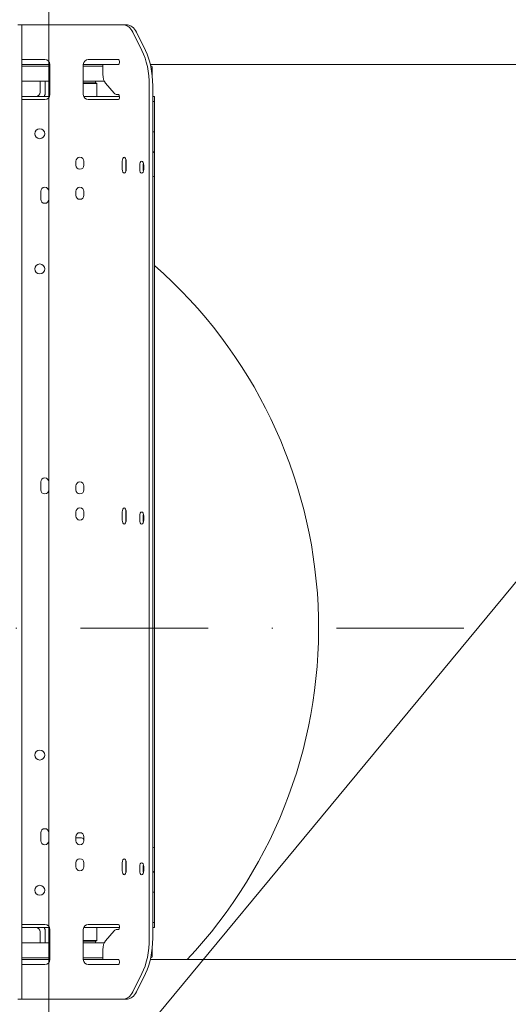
# Model space of a CAD drawing. Header units: centimetres. Extents: x -1436 to 1974, y -887 to 4352.
# Tile 28 of 105: x 157 to 206, y 2611 to 2709. Entities that reach past the tile are written whole.
import ezdxf

# ---------------------------------------------------------------- set-up
doc = ezdxf.new("R2010")
doc.units = ezdxf.units.CM
doc.header["$MEASUREMENT"] = 0
doc.linetypes.add('DASHDOT', pattern=[25.4, 12.7, -6.35, 0, -6.35])
doc.layers.add('00 - nowa technologia myjni_Nr_pióra__246', color=7, linetype='Continuous', lineweight=20, true_color=0x1db3b3)
for name, color, linetype in [('299-A Wymiary Opisy', 7, 'Continuous'), ('420-K Ściany', 7, 'Continuous'), ('Nowe_Drzwi Archicad', 7, 'Continuous')]:
    doc.layers.add(name, color=color, linetype=linetype)
doc.layers.add('299-A Wymiary Opisy_Nr_pióra__11', color=7, linetype='Continuous', lineweight=0)
doc.layers.add('Nowe_Drzwi Archicad_Nr_pióra__135', color=5, linetype='Continuous', lineweight=20)
doc.styles.add('STYL_AUTOMATYCZNY_1', font='arial.ttf')
doc.dimstyles.new('STYL_AUTOMATYCZNY__1', dxfattribs={"dimtxt": 13, "dimasz": 7.6, "dimexe": 0.18, "dimexo": 0.0625, "dimgap": 0, "dimtad": 1, "dimdec": 0, "dimzin": 0, "dimdsep": 46, "dimtxsty": 'STYL_AUTOMATYCZNY_1', "dimblk": 'ARROWHEAD_2', "dimblk1": 'ARROWHEAD_2', "dimblk2": 'ARROWHEAD_2', "dimcen": 0.09, "dimclrd": 7, "dimclre": 7, "dimclrt": 7, "dimadec": 0, "dimazin": 0, "dimtfac": 1, "dimtdec": 4, "dimtmove": 0, "dimatfit": 3, "dimfxl": 0, "dimtolj": 1, "dimtzin": 0, "dimarcsym": 0})

# ---------------------------------------------------------------- blocks, each defined once
blk = doc.blocks.new('Drzwi garażowe_ segmentowe[5]_1')
at = {"layer": 'Nowe_Drzwi Archicad_Nr_pióra__135', "color": 5, "linetype": 'Continuous', "lineweight": 20}
for p, q in [((159.879, 2596.651), (159.879, 3006.641)), ((498.879, 3006.641), (159.879, 2596.651))]:
    blk.add_line(p, q, dxfattribs=at)
blk = doc.blocks.new('Ściana_11_1', base_point=(621.379, 3006.651))
at = {"layer": 'Nowe_Drzwi Archicad', "color": 5, "linetype": 'Continuous', "lineweight": 20}
blk.add_blockref('Drzwi garażowe_ segmentowe[5]_1', (0, 0), dxfattribs=at)
blk = doc.blocks.new('*D80')
at = {"layer": '299-A Wymiary Opisy_Nr_pióra__11', "color": 7, "linetype": 'Continuous', "lineweight": 0}
for p, q in [((62.397, 2870.081), (62.379, 2855.081)), ((621.207, 2869.379), (621.188, 2854.379)), ((65.281, 2867.577), (59.495, 2857.584)), ((618.304, 2856.882), (624.09, 2866.875)), ((62.388, 2862.581), (57.498, 2862.587)), ((621.197, 2861.879), (62.388, 2862.581)), ((626.087, 2861.873), (621.197, 2861.879))]:
    blk.add_line(p, q, dxfattribs=at)
at = {"layer": '299-A Wymiary Opisy_Nr_pióra__11', "color": 7, "lineweight": 0, "insert": (326.923, 2864.848), "char_height": 13, "attachment_point": 7, "rotation": 359.92802, "style": 'STYL_AUTOMATYCZNY_1'}
blk.add_mtext('\\A1;{\\pql;\\fArial|b0|i0|c238|p0;\\W1.000000;559}', dxfattribs=at)
blk = doc.blocks.new('ARROWHEAD_2')
at = {"color": 0, "linetype": 'Continuous', "lineweight": 0}
for p, q in [((-0.378, -0.655), (0.378, 0.655)), ((0, 0), (-1, 0))]:
    blk.add_line(p, q, dxfattribs=at)

msp = doc.modelspace()

# ---------------------------------------------------------------- linework, layer by layer
at = {"layer": '00 - nowa technologia myjni_Nr_pióra__246', "color": 132, "linetype": 'Continuous', "lineweight": 20, "true_color": 0x1db3b3}
for p, q in [((157.169, 2708.526), (156.769, 2708.526)), ((157.569, 2708.526), (157.169, 2708.526)), ((157.169, 2706.026), (157.169, 2708.526)), ((157.569, 2708.526), (166.307, 2708.526)), ((166.653, 2708.526), (166.307, 2708.526)), ((166.653, 2708.526), (167.368, 2708.526)), ((167.715, 2708.526), (167.369, 2708.526)), ((169.154, 2705.99), (168.252, 2707.793)), ((169.5, 2705.99), (168.599, 2707.793)), ((157.169, 2706.026), (157.169, 2613.826)), ((157.169, 2705.076), (157.569, 2705.076)), ((157.569, 2705.076), (159.469, 2705.076)), ((166.307, 2705.076), (163.807, 2705.076)), ((166.307, 2705.076), (166.653, 2705.076)), ((166.653, 2705.076), (166.803, 2705.076)), ((166.903, 2704.876), (166.903, 2704.776)), ((157.169, 2704.575), (159.969, 2704.575)), ((157.169, 2704.426), (158.751, 2704.426)), ((158.751, 2704.426), (159.969, 2704.426)), ((159.969, 2701.576), (159.969, 2704.575)), ((163.307, 2704.575), (165.729, 2704.575)), ((163.307, 2704.575), (163.307, 2701.576)), ((163.307, 2704.426), (165.267, 2704.426)), ((166.803, 2704.575), (165.267, 2704.575)), ((165.267, 2703.596), (165.267, 2704.575)), ((169.996, 2704.575), (317.469, 2704.575)), ((170.03, 2704.426), (170.069, 2704.426)), ((170.168, 2703.579), (170.168, 2704.326)), ((157.169, 2702.926), (158.751, 2702.926)), ((158.751, 2702.926), (159.969, 2702.926)), ((159.019, 2701.815), (159.019, 2702.926)), ((159.518, 2702.926), (159.518, 2701.815)), ((163.307, 2702.926), (165.397, 2702.926)), ((163.416, 2702.926), (163.307, 2702.926)), ((163.425, 2702.906), (163.307, 2702.906)), ((164.498, 2702.926), (163.416, 2702.926)), ((164.518, 2702.906), (163.425, 2702.906)), ((164.498, 2702.926), (164.518, 2702.906)), ((164.518, 2702.906), (164.518, 2702.746)), ((163.425, 2702.746), (163.307, 2702.746)), ((163.307, 2702.725), (164.619, 2702.725)), ((163.307, 2702.675), (164.669, 2702.675)), ((164.518, 2702.746), (163.425, 2702.746)), ((164.498, 2702.725), (164.518, 2702.746)), ((164.619, 2702.725), (164.669, 2702.675)), ((164.669, 2701.376), (164.669, 2702.675)), ((165.517, 2702.73), (166.401, 2701.71)), ((169.886, 2702.454), (169.886, 2617.396)), ((170.233, 2702.454), (170.233, 2617.396)), ((157.168, 2701.376), (159.927, 2701.376)), ((157.169, 2701.076), (157.569, 2701.076)), ((157.569, 2701.076), (159.469, 2701.076)), ((163.348, 2701.376), (166.903, 2701.376)), ((163.807, 2701.076), (166.307, 2701.076)), ((166.307, 2701.076), (166.653, 2701.076)), ((166.651, 2701.576), (166.803, 2701.576)), ((166.653, 2701.076), (166.803, 2701.076)), ((166.903, 2701.376), (166.903, 2701.276)), ((170.233, 2701.376), (170.419, 2701.376)), ((170.419, 2700.876), (170.419, 2701.376)), ((170.233, 2700.876), (170.419, 2700.876)), ((170.419, 2700.676), (170.419, 2700.876)), ((170.419, 2698.876), (170.419, 2700.676)), ((170.419, 2697.876), (170.419, 2698.876)), ((170.233, 2697.876), (170.419, 2697.876)), ((170.419, 2697.675), (170.419, 2697.876)), ((170.419, 2622.176), (170.419, 2697.675)), ((170.419, 2695.676), (170.419, 2693.576)), ((162.569, 2694.525), (162.569, 2694.926)), ((163.369, 2694.525), (163.369, 2694.926)), ((167.186, 2694.126), (167.186, 2694.926)), ((167.533, 2694.126), (167.533, 2694.926)), ((167.586, 2694.126), (167.586, 2694.926)), ((168.936, 2694.126), (168.936, 2694.525)), ((169.283, 2694.126), (169.283, 2694.525)), ((169.336, 2694.126), (169.336, 2694.525)), ((159.068, 2691.126), (159.068, 2691.926)), ((159.868, 2691.126), (159.868, 2691.926)), ((162.569, 2691.526), (162.569, 2691.926)), ((163.369, 2691.526), (163.369, 2691.926)), ((159.068, 2662.126), (159.068, 2662.926)), ((159.868, 2662.126), (159.868, 2662.926)), ((162.569, 2662.126), (162.569, 2662.526)), ((163.369, 2662.126), (163.369, 2662.526)), ((162.569, 2659.525), (162.569, 2659.926)), ((163.369, 2659.525), (163.369, 2659.926)), ((167.186, 2659.126), (167.186, 2659.926)), ((167.533, 2659.126), (167.533, 2659.926)), ((167.586, 2659.126), (167.586, 2659.926)), ((168.936, 2659.126), (168.936, 2659.525)), ((169.283, 2659.126), (169.283, 2659.525)), ((169.336, 2659.126), (169.336, 2659.525)), ((159.068, 2627.126), (159.068, 2627.926)), ((159.868, 2627.126), (159.868, 2627.926)), ((162.569, 2627.126), (162.569, 2627.526)), ((163.019, 2627.426), (162.569, 2627.426)), ((162.971, 2627.926), (162.966, 2627.926)), ((163.369, 2627.126), (163.369, 2627.526)), ((170.419, 2624.176), (170.419, 2626.276)), ((162.569, 2624.525), (162.569, 2624.926)), ((163.369, 2624.525), (163.369, 2624.926)), ((167.186, 2624.126), (167.186, 2624.926)), ((167.533, 2624.126), (167.533, 2624.926)), ((167.586, 2624.126), (167.586, 2624.926)), ((168.936, 2624.126), (168.936, 2624.525)), ((169.283, 2624.126), (169.283, 2624.525)), ((169.336, 2624.126), (169.336, 2624.525)), ((170.233, 2621.976), (170.419, 2621.976)), ((170.419, 2621.976), (170.419, 2622.176)), ((170.419, 2620.976), (170.419, 2621.976)), ((170.419, 2620.976), (170.419, 2619.176)), ((159.927, 2618.476), (157.168, 2618.476)), ((157.169, 2618.776), (157.569, 2618.776)), ((157.569, 2618.776), (159.469, 2618.776)), ((166.903, 2618.476), (163.348, 2618.476)), ((164.669, 2618.476), (163.348, 2618.476)), ((166.307, 2618.776), (163.807, 2618.776)), ((164.669, 2618.476), (164.669, 2617.176)), ((166.307, 2618.776), (166.653, 2618.776)), ((166.653, 2618.776), (166.803, 2618.776)), ((166.903, 2618.476), (166.903, 2618.576)), ((170.233, 2618.975), (170.419, 2618.975)), ((170.233, 2618.975), (170.419, 2618.975)), ((170.233, 2618.476), (170.419, 2618.476)), ((170.419, 2618.975), (170.419, 2619.176)), ((170.419, 2618.975), (170.419, 2618.476)), ((159.019, 2618.036), (159.019, 2616.926)), ((159.518, 2616.926), (159.518, 2618.036)), ((159.969, 2615.276), (159.969, 2618.275)), ((163.307, 2618.275), (163.307, 2615.276)), ((166.401, 2618.142), (165.517, 2617.121)), ((166.803, 2618.275), (166.651, 2618.275)), ((159.969, 2616.926), (157.169, 2616.926)), ((164.669, 2617.176), (163.307, 2617.176)), ((164.619, 2617.126), (163.307, 2617.126)), ((163.307, 2617.126), (164.498, 2617.126)), ((163.307, 2617.106), (164.518, 2617.106)), ((163.307, 2616.945), (164.518, 2616.945)), ((165.397, 2616.926), (163.307, 2616.926)), ((164.498, 2617.126), (164.518, 2617.106)), ((164.498, 2616.926), (164.518, 2616.945)), ((164.518, 2616.945), (164.518, 2617.106)), ((164.619, 2617.126), (164.669, 2617.176)), ((159.969, 2615.426), (157.169, 2615.426)), ((165.267, 2615.426), (163.307, 2615.426)), ((165.267, 2615.276), (165.267, 2616.255)), ((170.069, 2615.426), (170.03, 2615.426)), ((170.168, 2616.272), (170.168, 2615.526)), ((157.169, 2615.276), (159.969, 2615.276)), ((157.169, 2614.776), (157.569, 2614.776)), ((157.569, 2614.776), (159.469, 2614.776)), ((163.307, 2615.276), (166.803, 2615.276)), ((163.807, 2614.776), (166.307, 2614.776)), ((165.729, 2615.276), (166.803, 2615.276)), ((166.307, 2614.776), (166.653, 2614.776)), ((166.653, 2614.776), (166.803, 2614.776)), ((166.903, 2614.976), (166.903, 2615.076)), ((169.996, 2615.276), (317.469, 2615.276)), ((157.169, 2611.326), (157.169, 2613.826)), ((168.252, 2612.058), (169.154, 2613.861)), ((168.599, 2612.058), (169.5, 2613.861)), ((156.769, 2611.326), (157.169, 2611.326)), ((157.169, 2611.326), (157.569, 2611.326)), ((166.307, 2611.326), (157.569, 2611.326)), ((166.307, 2611.326), (166.653, 2611.326)), ((167.368, 2611.326), (166.653, 2611.326)), ((167.715, 2611.326), (167.368, 2611.326))]:
    msp.add_line(p, q, dxfattribs=at)
at = {"layer": '00 - nowa technologia myjni_Nr_pióra__246', "color": 132, "linetype": 'DASHDOT', "lineweight": 20, "true_color": 0x1db3b3}
msp.add_line((201.243, 2648.325), (75.793, 2648.325), dxfattribs=at)
at = {"layer": '00 - nowa technologia myjni_Nr_pióra__246', "color": 132, "linetype": 'Continuous', "lineweight": 20, "true_color": 0x1db3b3}
for centre in [(158.969, 2697.675), (158.969, 2684.176), (158.969, 2635.676), (158.969, 2622.176)]:
    msp.add_circle(centre, 0.5, dxfattribs=at)
for centre, radius, start, end in [((159.469, 2704.575), 0.5, 0, 90), ((163.807, 2704.575), 0.5, 90, 180), ((170.069, 2704.326), 0.1, 0, 90), ((158.578, 2701.815), 0.44, 270.42248, 0), ((158.578, 2701.815), 0.94, 332.09076, 0), ((159.469, 2701.576), 0.5, 270, 0), ((163.807, 2701.576), 0.5, 180, 270), ((162.968, 2694.926), 0.4, 0, 180), ((170.219, 2695.676), 0.2, 0, 85.96028), ((162.968, 2694.525), 0.4, 180, 0), ((170.219, 2693.576), 0.2, 274.03972, 0), ((159.469, 2691.926), 0.4, 0, 180), ((162.968, 2691.926), 0.4, 0, 180), ((159.469, 2691.126), 0.4, 180, 0), ((162.968, 2691.526), 0.4, 180, 0), ((138.519, 2648.325), 48.25, 316.76651, 48.61319), ((159.469, 2662.926), 0.4, 0, 180), ((162.968, 2662.526), 0.4, 0, 180), ((159.469, 2662.126), 0.4, 180, 0), ((162.968, 2662.126), 0.4, 180, 0), ((162.968, 2659.926), 0.4, 0, 180), ((162.968, 2659.525), 0.4, 180, 0), ((159.469, 2627.926), 0.4, 0, 180), ((162.968, 2627.526), 0.4, 0, 180), ((163.019, 2626.976), 0.45, 38.94407, 90), ((159.469, 2627.126), 0.4, 180, 0), ((162.968, 2627.126), 0.4, 180, 0), ((170.219, 2626.276), 0.2, 0, 85.96028), ((162.968, 2624.926), 0.4, 0, 180), ((162.968, 2624.525), 0.4, 180, 0), ((170.219, 2624.176), 0.2, 274.03972, 0), ((158.578, 2618.036), 0.44, 0, 90), ((158.578, 2618.036), 0.94, 0, 27.91089), ((159.469, 2618.275), 0.5, 0, 90), ((163.807, 2618.275), 0.5, 90, 180), ((170.069, 2615.526), 0.1, 270, 0), ((159.469, 2615.276), 0.5, 270, 0), ((163.807, 2615.276), 0.5, 180, 270)]:
    msp.add_arc(centre, radius, start, end, dxfattribs=at)
for centre, major_axis, start_param, end_param in [((167.368, 2706.026), (0, 2.5), 5.497787, 6.283185), ((167.715, 2706.026), (0, 2.5), 5.497787, 6.283185), ((167.386, 2702.454), (0, 5), 4.712389, 5.497787), ((167.733, 2702.454), (0, 5), 4.712389, 5.497787), ((166.803, 2704.876), (0, 0.2), 4.712389, 6.283185), ((166.803, 2704.776), (0, 0.2), 3.141593, 4.712389), ((165.767, 2703.596), (0, -1), 4.712389, 5.759587), ((166.651, 2702.576), (0, -1), 5.759587, 6.283185), ((166.803, 2701.376), (0, -0.2), 1.570796, 3.141593), ((166.803, 2701.276), (0, 0.2), 3.141593, 4.712389), ((167.386, 2694.926), (0, 0.4), 0, 1.570796), ((167.386, 2694.926), (0, 0.4), 4.712389, 6.283185), ((167.733, 2694.926), (0, 0.4), 1.046648, 1.570796), ((167.386, 2694.126), (0, 0.4), 1.570796, 3.141593), ((167.386, 2694.126), (0, 0.4), 3.141593, 4.712389), ((167.733, 2694.126), (0, 0.4), 1.570796, 2.094636), ((169.136, 2694.525), (0, 0.4), 0, 1.570796), ((169.136, 2694.126), (0, 0.4), 1.570796, 3.141593), ((169.136, 2694.525), (0, 0.4), 4.712389, 6.283185), ((169.136, 2694.126), (0, 0.4), 3.141593, 4.712389), ((169.483, 2694.525), (0, 0.4), 1.046648, 1.570796), ((169.483, 2694.126), (0, 0.4), 1.570796, 2.094636), ((167.386, 2659.926), (0, 0.4), 0, 1.570796), ((167.386, 2659.926), (0, 0.4), 4.712389, 6.283185), ((167.733, 2659.926), (0, 0.4), 1.046648, 1.570796), ((169.136, 2659.525), (0, 0.4), 0, 1.570796), ((169.136, 2659.525), (0, 0.4), 4.712389, 6.283185), ((169.483, 2659.525), (0, 0.4), 1.046648, 1.570796), ((167.386, 2659.126), (0, 0.4), 1.570796, 3.141593), ((167.386, 2659.126), (0, 0.4), 3.141593, 4.712389), ((167.733, 2659.126), (0, 0.4), 1.570796, 2.094636), ((169.136, 2659.126), (0, 0.4), 1.570796, 3.141593), ((169.136, 2659.126), (0, 0.4), 3.141593, 4.712389), ((169.483, 2659.126), (0, 0.4), 1.570796, 2.094636), ((167.386, 2624.926), (0, 0.4), 0, 1.570796), ((167.386, 2624.926), (0, 0.4), 4.712389, 6.283185), ((167.733, 2624.926), (0, 0.4), 1.046648, 1.570796), ((169.136, 2624.525), (0, 0.4), 0, 1.570796), ((169.136, 2624.525), (0, 0.4), 4.712389, 6.283185), ((169.483, 2624.525), (0, 0.4), 1.046648, 1.570796), ((167.386, 2624.126), (0, 0.4), 1.570796, 3.141593), ((167.386, 2624.126), (0, 0.4), 3.141593, 4.712389), ((167.733, 2624.126), (0, 0.4), 1.570796, 2.094636), ((169.136, 2624.126), (0, 0.4), 1.570796, 3.141593), ((169.136, 2624.126), (0, 0.4), 3.141593, 4.712389), ((169.483, 2624.126), (0, 0.4), 1.570796, 2.094636), ((166.803, 2618.576), (0, 0.2), 4.712389, 6.283185), ((166.803, 2618.476), (0, 0.2), 3.141593, 4.712389), ((166.651, 2617.276), (0, -1), 3.141593, 3.665191), ((167.386, 2617.396), (0, 5), 3.926991, 4.712389), ((167.733, 2617.396), (0, 5), 3.926991, 4.712389), ((165.767, 2616.255), (0, -1), 3.665191, 4.712389), ((166.803, 2615.076), (0, -0.2), 1.570796, 3.141593), ((166.803, 2614.976), (0, 0.2), 3.141593, 4.712389), ((167.368, 2613.826), (0, 2.5), 3.141593, 3.926991), ((167.715, 2613.826), (0, 2.5), 3.141593, 3.926991)]:
    msp.add_ellipse(centre, major_axis=major_axis, ratio=0.5, start_param=start_param, end_param=end_param, dxfattribs=at)

# ---------------------------------------------------------------- block references
at = {"layer": '420-K Ściany', "color": 7, "lineweight": 20}
msp.add_blockref('Ściana_11_1', (621.379, 3006.651), dxfattribs=at)

# ---------------------------------------------------------------- dimensions: what is measured, and where the dimension line sits
at = {"layer": '299-A Wymiary Opisy', "color": 7, "linetype": 'Continuous', "lineweight": 0}
dim = msp.add_linear_dim(base=(62.388, 2862.581), p1=(621.379, 3006.651), p2=(60.718, 1533.251), angle=179.92802, dimstyle='STYL_AUTOMATYCZNY__1', dxfattribs=at)
dim.commit()
dim.dimension.update_dxf_attribs({"geometry": '*D80', "text_midpoint": (341.771, 2871.33), "dimtype": 160, "text_rotation": 359.92802})

doc.saveas('drawing.dxf')
